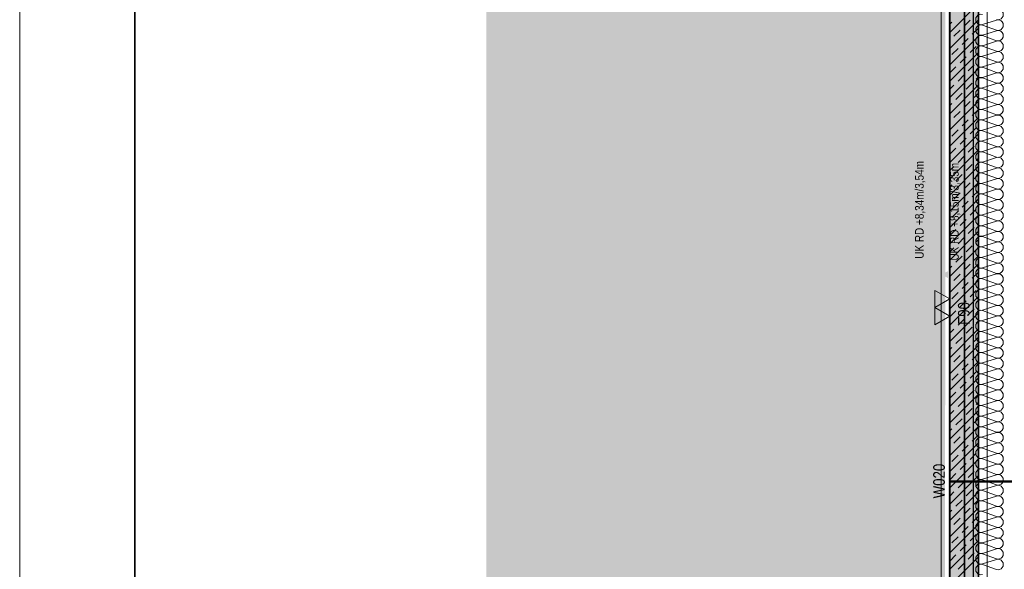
# Model space of a CAD drawing. Extents: x -620 to 300, y 62 to 1107.
# Tile 10 of 109: x -620 to -449, y 242 to 338. Entities that reach past the tile are written whole.
import ezdxf
from ezdxf.lldxf.tags import DXFTag

# ---------------------------------------------------------------- set-up
doc = ezdxf.new("R2010")
doc.units = 0
doc.layers.get('0').update_dxf_attribs({"lineweight": 35})
for name, color, linetype, lineweight, true_color in [('00_Beschriftung UZ', 3, 'Continuous', 13, 0x00ff00), ('30 -33 Aussenwände- 7 Fassade_ Elemente', 7, 'Continuous', 9, 0x00aacc), ('30 -34 Innenwände- 1 tragend', 7, 'Continuous', 13, 0xdd0806), ('30 -35 Decken- 1 Konstruktion-Träger- Stahlbeton', 7, 'grob-A06G9G5Q8I', 13, 0x33aa00), ('70 -72 Beschriftung- 2 Beschriftung Bauteile', 7, 'Continuous', 9, 0x9999ff), ('iwb_Layout BA_Markierung', 7, 'Continuous', 9, 0xbadcdc), ('iwb_Schraffur_ F90_feuerbestaendig', 1, 'Continuous', 13, 0xff0000), ('iwb_Sichtbeton', 2, 'Continuous', 50, 0xffff00), ('iwb_Sichtbeton-Shading', 2, 'Continuous', 50, 0xffff00)]:
    doc.layers.add(name, color=color, linetype=linetype, lineweight=lineweight, true_color=true_color)
for name, color, linetype, lineweight in [('70 -71 Achsen- 1 Gebäudeachsen', 7, 'STRICHPUNKT2-A06G9G5P8I', 18), ('70 -75 Raumstempel- 3 Wandstempel', 7, 'Continuous', 50), ('iwb_Plankopf Rahmen', 7, 'Continuous', 35)]:
    doc.layers.add(name, color=color, linetype=linetype, lineweight=lineweight)
doc.styles.get("Standard").update_dxf_attribs({"font": 'ARIALN.TTF'})
tags = doc.linetypes.add('grob-A06G9G5Q8I', pattern=[14, 3, -8, 3]).pattern_tags.tags
tags[8:9] = [DXFTag(74, 4), DXFTag(75, 0), DXFTag(340, '0'), DXFTag(46, 0.0), DXFTag(50, 0.0), DXFTag(44, 0.0), DXFTag(45, 0.0)]
tags[6:7] = [DXFTag(74, 4), DXFTag(75, 0), DXFTag(340, '0'), DXFTag(46, 0.0), DXFTag(50, 0.0), DXFTag(44, 0.0), DXFTag(45, 0.0)]
tags[4:5] = [DXFTag(74, 4), DXFTag(75, 0), DXFTag(340, '0'), DXFTag(46, 0.0), DXFTag(50, 0.0), DXFTag(44, 0.0), DXFTag(45, 0.0)]
tags = doc.linetypes.add('STRICHPUNKT2-A06G9G5P8I', pattern=[12.7, 6.35, -3.175, 0, -3.175]).pattern_tags.tags
tags[10:11] = [DXFTag(74, 4), DXFTag(75, 0), DXFTag(340, '0'), DXFTag(46, 0.0), DXFTag(50, 0.0), DXFTag(44, 0.0), DXFTag(45, 0.0)]
tags[8:9] = [DXFTag(74, 4), DXFTag(75, 0), DXFTag(340, '0'), DXFTag(46, 0.0), DXFTag(50, 0.0), DXFTag(44, 0.0), DXFTag(45, 0.0)]
tags[6:7] = [DXFTag(74, 4), DXFTag(75, 0), DXFTag(340, '0'), DXFTag(46, 0.0), DXFTag(50, 0.0), DXFTag(44, 0.0), DXFTag(45, 0.0)]
tags[4:5] = [DXFTag(74, 4), DXFTag(75, 0), DXFTag(340, '0'), DXFTag(46, 0.0), DXFTag(50, 0.0), DXFTag(44, 0.0), DXFTag(45, 0.0)]

# ---------------------------------------------------------------- blocks, each defined once
blk = doc.blocks.new('Shading-A06G9G1F8I', base_point=(-452.68, 592.29))
at = {"layer": 'iwb_Sichtbeton-Shading', "color": 51, "true_color": 0xffff7f}
blk.add_solid([(-457.68, 342.87), (-457.68, 214.93), (-458.28, 342.87), (-458.28, 214.93)], dxfattribs=at)
blk = doc.blocks.new('Polygon-A06G9G5H8I')
at = {"color": 0, "linetype": 'ByBlock', "lineweight": -2, "ltscale": 0.13}
blk.add_solid([(-458.82, 78.09), (-538.53, 77.87), (-458.65, 1075.29), (-538.53, 1075.29)], dxfattribs=at)
blk = doc.blocks.new('Referenz-A06G9G5R8I')
at = {"layer": '00_Beschriftung UZ', "color": 0, "linetype": 'Continuous', "lineweight": 0, "ltscale": 0.13}
for points in [[(-462.15, 292.1), (-459.48, 293.43), (-462.15, 294.77)], [(-456.81, 292.1), (-459.48, 293.43), (-456.81, 294.77)]]:
    blk.add_solid(points, dxfattribs=at)
at = {"layer": '30 -33 Aussenwände- 7 Fassade_ Elemente', "color": 0, "linetype": 'Continuous', "ltscale": 0.13}
for p, q in [((-455.34, 371.43), (-455.34, 215.43)), ((-449.88, 337.66), (-452.28, 336.89)), ((-452.28, 336.8), (-449.88, 335.91)), ((-449.88, 335.82), (-452.28, 335.05)), ((-452.28, 334.96), (-449.88, 334.07)), ((-449.88, 333.98), (-452.28, 333.21)), ((-452.28, 333.12), (-449.88, 332.24)), ((-449.88, 332.15), (-452.28, 331.37)), ((-452.28, 331.28), (-449.88, 330.4)), ((-449.88, 330.31), (-452.28, 329.54)), ((-452.28, 329.45), (-449.88, 328.56)), ((-449.88, 328.47), (-452.28, 327.7)), ((-452.28, 327.61), (-449.88, 326.72)), ((-449.88, 326.63), (-452.28, 325.86)), ((-452.28, 325.77), (-449.88, 324.88)), ((-449.88, 324.79), (-452.28, 324.02)), ((-452.28, 323.93), (-449.88, 323.04)), ((-449.88, 322.95), (-452.28, 322.18)), ((-452.28, 322.09), (-449.88, 321.2)), ((-449.88, 321.11), (-452.28, 320.34)), ((-452.28, 320.25), (-449.88, 319.37)), ((-449.88, 319.28), (-452.28, 318.5)), ((-452.28, 318.41), (-449.88, 317.53)), ((-449.88, 317.44), (-452.28, 316.67)), ((-452.28, 316.58), (-449.88, 315.69)), ((-449.88, 315.6), (-452.28, 314.83)), ((-452.28, 314.74), (-449.88, 313.85)), ((-449.88, 313.76), (-452.28, 312.99)), ((-452.28, 312.9), (-449.88, 312.01)), ((-449.88, 311.92), (-452.28, 311.15)), ((-452.28, 311.06), (-449.88, 310.17)), ((-449.88, 310.08), (-452.28, 309.31)), ((-452.28, 309.22), (-449.88, 308.33)), ((-449.88, 308.24), (-452.28, 307.47)), ((-452.28, 307.38), (-449.88, 306.5)), ((-449.88, 306.41), (-452.28, 305.63)), ((-452.28, 305.54), (-449.88, 304.66)), ((-449.88, 304.57), (-452.28, 303.8)), ((-452.28, 303.71), (-449.88, 302.82)), ((-449.88, 302.73), (-452.28, 301.96)), ((-452.28, 301.87), (-449.88, 300.98)), ((-449.88, 300.89), (-452.28, 300.12)), ((-452.28, 300.03), (-449.88, 299.14)), ((-449.88, 299.05), (-452.28, 298.28)), ((-452.28, 298.19), (-449.88, 297.3)), ((-449.88, 297.21), (-452.28, 296.44)), ((-452.28, 296.35), (-449.88, 295.46)), ((-449.88, 295.37), (-452.28, 294.6)), ((-452.28, 294.51), (-449.88, 293.63)), ((-449.88, 293.54), (-452.28, 292.77)), ((-452.28, 292.68), (-449.88, 291.79)), ((-449.88, 291.7), (-452.28, 290.93)), ((-452.28, 290.84), (-449.88, 289.95)), ((-449.88, 289.86), (-452.28, 289.09)), ((-452.28, 289), (-449.88, 288.11)), ((-449.88, 288.02), (-452.28, 287.25)), ((-452.28, 287.16), (-449.88, 286.27)), ((-449.88, 286.18), (-452.28, 285.41)), ((-452.28, 285.32), (-449.88, 284.43)), ((-449.88, 284.34), (-452.28, 283.57)), ((-452.28, 283.48), (-449.88, 282.6)), ((-449.88, 282.51), (-452.28, 281.73)), ((-452.28, 281.64), (-449.88, 280.76)), ((-449.88, 280.67), (-452.28, 279.9)), ((-452.28, 279.81), (-449.88, 278.92)), ((-449.88, 278.83), (-452.28, 278.06)), ((-452.28, 277.97), (-449.88, 277.08)), ((-449.88, 276.99), (-452.28, 276.22)), ((-452.28, 276.13), (-449.88, 275.24)), ((-449.88, 275.15), (-452.28, 274.38)), ((-452.28, 274.29), (-449.88, 273.4)), ((-449.88, 273.31), (-452.28, 272.54)), ((-452.28, 272.45), (-449.88, 271.56)), ((-449.88, 271.47), (-452.28, 270.7)), ((-452.28, 270.61), (-449.88, 269.73)), ((-449.88, 269.64), (-452.28, 268.86)), ((-452.28, 268.77), (-449.88, 267.89)), ((-449.88, 267.8), (-452.28, 267.03)), ((-452.28, 266.94), (-449.88, 266.05)), ((-449.88, 265.96), (-452.28, 265.19)), ((-452.28, 265.1), (-449.88, 264.21)), ((-449.88, 264.12), (-452.28, 263.35)), ((-452.28, 263.26), (-449.88, 262.37)), ((-449.88, 262.28), (-452.28, 261.51)), ((-452.28, 261.42), (-449.88, 260.53)), ((-449.88, 260.44), (-452.28, 259.67)), ((-452.28, 259.58), (-449.88, 258.69)), ((-449.88, 258.6), (-452.28, 257.83)), ((-452.28, 257.74), (-449.88, 256.86)), ((-449.88, 256.77), (-452.28, 255.99)), ((-452.28, 255.9), (-449.88, 255.02)), ((-449.88, 254.93), (-452.28, 254.16)), ((-452.28, 254.07), (-449.88, 253.18)), ((-449.88, 253.09), (-452.28, 252.32)), ((-452.28, 252.23), (-449.88, 251.34)), ((-449.88, 251.25), (-452.28, 250.48)), ((-452.28, 250.39), (-449.88, 249.5)), ((-449.88, 249.41), (-452.28, 248.64)), ((-452.28, 248.55), (-449.88, 247.66)), ((-449.88, 247.57), (-452.28, 246.8)), ((-452.28, 246.71), (-449.88, 245.82)), ((-449.88, 245.73), (-452.28, 244.96)), ((-452.28, 244.87), (-449.88, 243.99)), ((-449.88, 243.9), (-452.28, 243.12)), ((-452.28, 243.03), (-449.88, 242.15))]:
    blk.add_line(p, q, dxfattribs=at)
at = {"layer": '30 -33 Aussenwände- 7 Fassade_ Elemente', "color": 0, "linetype": 'Continuous', "lineweight": -2, "ltscale": 0.25}
blk.add_line((-453.84, 215.43), (-453.84, 371.43), dxfattribs=at)
at = {"layer": '30 -33 Aussenwände- 7 Fassade_ Elemente', "color": 0, "linetype": 'Continuous', "ltscale": 0.13}
for centre, major_axis, end_param in [((-449.6, 338.63), (-0.282, -0.874), 3.764652), ((-452.56, 337.76), (0.282, 0.874), 3.765224), ((-449.6, 336.79), (-0.282, -0.874), 3.764652), ((-452.56, 335.93), (0.282, 0.874), 3.765224), ((-449.6, 334.95), (-0.282, -0.874), 3.764652), ((-452.56, 334.09), (0.282, 0.874), 3.765224), ((-449.6, 333.11), (-0.282, -0.874), 3.764652), ((-452.56, 332.25), (0.282, 0.874), 3.765224), ((-449.6, 331.27), (-0.282, -0.874), 3.764652), ((-452.56, 330.41), (0.282, 0.874), 3.765224), ((-449.6, 329.43), (-0.282, -0.874), 3.764652), ((-452.56, 328.57), (0.282, 0.874), 3.765224), ((-449.6, 327.59), (-0.282, -0.874), 3.764652), ((-452.56, 326.73), (0.282, 0.874), 3.765224), ((-452.56, 324.89), (0.282, 0.874), 3.765224), ((-449.6, 325.76), (-0.282, -0.874), 3.764652), ((-452.56, 323.06), (0.282, 0.874), 3.765224), ((-449.6, 323.92), (-0.282, -0.874), 3.764652), ((-452.56, 321.22), (0.282, 0.874), 3.765224), ((-449.6, 322.08), (-0.282, -0.874), 3.764652), ((-452.56, 319.38), (0.282, 0.874), 3.765224), ((-449.6, 320.24), (-0.282, -0.874), 3.764652), ((-452.56, 317.54), (0.282, 0.874), 3.765224), ((-449.6, 318.4), (-0.282, -0.874), 3.764652), ((-452.56, 315.7), (0.282, 0.874), 3.765224), ((-449.6, 316.56), (-0.282, -0.874), 3.764652), ((-449.6, 314.72), (-0.282, -0.874), 3.764652), ((-452.56, 313.86), (0.282, 0.874), 3.765224), ((-449.6, 312.89), (-0.282, -0.874), 3.764652), ((-452.56, 312.02), (0.282, 0.874), 3.765224), ((-449.6, 311.05), (-0.282, -0.874), 3.764652), ((-452.56, 310.19), (0.282, 0.874), 3.765224), ((-449.6, 309.21), (-0.282, -0.874), 3.764652), ((-452.56, 308.35), (0.282, 0.874), 3.765224), ((-449.6, 307.37), (-0.282, -0.874), 3.764652), ((-452.56, 306.51), (0.282, 0.874), 3.765224), ((-449.6, 305.53), (-0.282, -0.874), 3.764652), ((-452.56, 304.67), (0.282, 0.874), 3.765224), ((-449.6, 303.69), (-0.282, -0.874), 3.764652), ((-452.56, 302.83), (0.282, 0.874), 3.765224), ((-452.56, 300.99), (0.282, 0.874), 3.765224), ((-449.6, 301.85), (-0.282, -0.874), 3.764652), ((-452.56, 299.15), (0.282, 0.874), 3.765224), ((-449.6, 300.02), (-0.282, -0.874), 3.764652), ((-452.56, 297.32), (0.282, 0.874), 3.765224), ((-449.6, 298.18), (-0.282, -0.874), 3.764652), ((-452.56, 295.48), (0.282, 0.874), 3.765224), ((-449.6, 296.34), (-0.282, -0.874), 3.764652), ((-452.56, 293.64), (0.282, 0.874), 3.765224), ((-449.6, 294.5), (-0.282, -0.874), 3.764652), ((-452.56, 291.8), (0.282, 0.874), 3.765224), ((-449.6, 292.66), (-0.282, -0.874), 3.764652), ((-452.56, 289.96), (0.282, 0.874), 3.765224), ((-449.6, 290.82), (-0.282, -0.874), 3.764652), ((-449.6, 288.99), (-0.282, -0.874), 3.764652), ((-452.56, 288.12), (0.282, 0.874), 3.765224), ((-449.6, 287.15), (-0.282, -0.874), 3.764652), ((-452.56, 286.29), (0.282, 0.874), 3.765224), ((-449.6, 285.31), (-0.282, -0.874), 3.764652), ((-452.56, 284.45), (0.282, 0.874), 3.765224), ((-449.6, 283.47), (-0.282, -0.874), 3.764652), ((-452.56, 282.61), (0.282, 0.874), 3.765224), ((-449.6, 281.63), (-0.282, -0.874), 3.764652), ((-452.56, 280.77), (0.282, 0.874), 3.765224), ((-449.6, 279.79), (-0.282, -0.874), 3.764652), ((-452.56, 278.93), (0.282, 0.874), 3.765224), ((-452.56, 277.09), (0.282, 0.874), 3.765224), ((-449.6, 277.95), (-0.282, -0.874), 3.764652), ((-452.56, 275.25), (0.282, 0.874), 3.765224), ((-449.6, 276.12), (-0.282, -0.874), 3.764652), ((-452.56, 273.42), (0.282, 0.874), 3.765224), ((-449.6, 274.28), (-0.282, -0.874), 3.764652), ((-452.56, 271.58), (0.282, 0.874), 3.765224), ((-449.6, 272.44), (-0.282, -0.874), 3.764652), ((-452.56, 269.74), (0.282, 0.874), 3.765224), ((-449.6, 270.6), (-0.282, -0.874), 3.764652), ((-452.56, 267.9), (0.282, 0.874), 3.765224), ((-449.6, 268.76), (-0.282, -0.874), 3.764652), ((-452.56, 266.06), (0.282, 0.874), 3.765224), ((-449.6, 266.92), (-0.282, -0.874), 3.764652), ((-449.6, 265.08), (-0.282, -0.874), 3.764652), ((-452.56, 264.22), (0.282, 0.874), 3.765224), ((-449.6, 263.25), (-0.282, -0.874), 3.764652), ((-452.56, 262.38), (0.282, 0.874), 3.765224), ((-449.6, 261.41), (-0.282, -0.874), 3.764652), ((-452.56, 260.55), (0.282, 0.874), 3.765224), ((-449.6, 259.57), (-0.282, -0.874), 3.764652), ((-452.56, 258.71), (0.282, 0.874), 3.765224), ((-449.6, 257.73), (-0.282, -0.874), 3.764652), ((-452.56, 256.87), (0.282, 0.874), 3.765224), ((-449.6, 255.89), (-0.282, -0.874), 3.764652), ((-452.56, 255.03), (0.282, 0.874), 3.765224), ((-449.6, 254.05), (-0.282, -0.874), 3.764652), ((-452.56, 253.19), (0.282, 0.874), 3.765224), ((-452.56, 251.35), (0.282, 0.874), 3.765224), ((-449.6, 252.21), (-0.282, -0.874), 3.764652), ((-452.56, 249.51), (0.282, 0.874), 3.765224), ((-449.6, 250.38), (-0.282, -0.874), 3.764652), ((-452.56, 247.68), (0.282, 0.874), 3.765224), ((-449.6, 248.54), (-0.282, -0.874), 3.764652), ((-452.56, 245.84), (0.282, 0.874), 3.765224), ((-449.6, 246.7), (-0.282, -0.874), 3.764652), ((-452.56, 244), (0.282, 0.874), 3.765224), ((-449.6, 244.86), (-0.282, -0.874), 3.764652), ((-452.56, 242.16), (0.282, 0.874), 3.765224), ((-449.6, 243.02), (-0.282, -0.874), 3.764652)]:
    blk.add_ellipse(centre, major_axis=major_axis, ratio=1, start_param=0, end_param=end_param, dxfattribs=at)
at = {"layer": '30 -34 Innenwände- 1 tragend', "color": 0, "lineweight": 35}
for p, q in [((-457.98, 214.93), (-457.98, 371.93)), ((-452.98, 214.93), (-452.98, 371.93))]:
    blk.add_line(p, q, dxfattribs=at)
at = {"layer": '30 -34 Innenwände- 1 tragend', "color": 0, "linetype": 'Continuous', "ltscale": 0.13}
for p, q in [((-457.98, 214.93), (-457.98, 371.93)), ((-452.98, 214.93), (-452.98, 371.93))]:
    blk.add_line(p, q, dxfattribs=at)
at = {"layer": '30 -34 Innenwände- 1 tragend', "color": 0, "lineweight": 9}
for p, q in [((-457.98, 335.53), (-452.98, 340.53)), ((-457.98, 335.53), (-452.98, 340.53)), ((-457.98, 332.71), (-452.98, 337.71)), ((-457.98, 332.71), (-452.98, 337.71)), ((-457.98, 336.95), (-457.61, 337.31)), ((-457.98, 336.95), (-457.61, 337.31)), ((-455.49, 336.61), (-454.43, 337.67)), ((-455.49, 336.61), (-454.43, 337.67)), ((-457.26, 334.84), (-456.2, 335.9)), ((-457.26, 334.84), (-456.2, 335.9)), ((-454.08, 335.19), (-453.02, 336.25)), ((-454.08, 335.19), (-453.02, 336.25)), ((-457.98, 329.88), (-452.98, 334.88)), ((-457.98, 329.88), (-452.98, 334.88)), ((-457.98, 334.12), (-457.97, 334.13)), ((-457.98, 334.12), (-457.97, 334.13)), ((-455.85, 333.42), (-454.79, 334.48)), ((-455.85, 333.42), (-454.79, 334.48)), ((-457.98, 327.05), (-452.98, 332.05)), ((-457.98, 327.05), (-452.98, 332.05)), ((-457.61, 331.66), (-456.55, 332.72)), ((-457.61, 331.66), (-456.55, 332.72)), ((-454.43, 332.01), (-453.37, 333.07)), ((-454.43, 332.01), (-453.37, 333.07)), ((-456.2, 330.24), (-455.14, 331.3)), ((-456.2, 330.24), (-455.14, 331.3)), ((-453.02, 330.6), (-452.98, 330.64)), ((-453.02, 330.6), (-452.98, 330.64)), ((-457.98, 324.22), (-452.98, 329.22)), ((-457.98, 324.22), (-452.98, 329.22)), ((-457.97, 328.47), (-456.91, 329.53)), ((-457.97, 328.47), (-456.91, 329.53)), ((-454.79, 328.83), (-453.73, 329.89)), ((-454.79, 328.83), (-453.73, 329.89)), ((-456.55, 327.06), (-455.49, 328.12)), ((-456.55, 327.06), (-455.49, 328.12)), ((-453.37, 327.41), (-452.98, 327.81)), ((-453.37, 327.41), (-452.98, 327.81)), ((-457.98, 321.39), (-452.98, 326.39)), ((-457.98, 321.39), (-452.98, 326.39)), ((-457.98, 325.64), (-457.26, 326.35)), ((-457.98, 325.64), (-457.26, 326.35)), ((-455.14, 325.65), (-454.08, 326.71)), ((-455.14, 325.65), (-454.08, 326.71)), ((-457.98, 318.56), (-452.98, 323.56)), ((-457.98, 318.56), (-452.98, 323.56)), ((-456.91, 323.88), (-455.85, 324.94)), ((-456.91, 323.88), (-455.85, 324.94)), ((-455.49, 322.46), (-454.43, 323.52)), ((-455.49, 322.46), (-454.43, 323.52)), ((-453.73, 324.23), (-452.98, 324.98)), ((-453.73, 324.23), (-452.98, 324.98)), ((-457.98, 322.81), (-457.61, 323.17)), ((-457.98, 322.81), (-457.61, 323.17)), ((-457.26, 320.7), (-456.2, 321.76)), ((-457.26, 320.7), (-456.2, 321.76)), ((-454.08, 321.05), (-453.02, 322.11)), ((-454.08, 321.05), (-453.02, 322.11)), ((-457.98, 315.74), (-452.98, 320.74)), ((-457.98, 315.74), (-452.98, 320.74)), ((-455.85, 319.28), (-454.79, 320.34)), ((-455.85, 319.28), (-454.79, 320.34)), ((-457.98, 319.98), (-457.97, 319.99)), ((-457.98, 319.98), (-457.97, 319.99)), ((-457.61, 317.51), (-456.55, 318.57)), ((-457.61, 317.51), (-456.55, 318.57)), ((-454.43, 317.87), (-453.37, 318.93)), ((-454.43, 317.87), (-453.37, 318.93)), ((-457.98, 312.91), (-452.98, 317.91)), ((-457.98, 312.91), (-452.98, 317.91)), ((-456.2, 316.1), (-455.14, 317.16)), ((-456.2, 316.1), (-455.14, 317.16)), ((-457.98, 310.08), (-452.98, 315.08)), ((-457.98, 310.08), (-452.98, 315.08)), ((-457.97, 314.33), (-456.91, 315.39)), ((-457.97, 314.33), (-456.91, 315.39)), ((-454.79, 314.69), (-453.73, 315.75)), ((-454.79, 314.69), (-453.73, 315.75)), ((-453.02, 316.45), (-452.98, 316.49)), ((-453.02, 316.45), (-452.98, 316.49)), ((-456.55, 312.92), (-455.49, 313.98)), ((-456.55, 312.92), (-455.49, 313.98)), ((-453.37, 313.27), (-452.98, 313.66)), ((-453.37, 313.27), (-452.98, 313.66)), ((-457.98, 307.25), (-452.98, 312.25)), ((-457.98, 307.25), (-452.98, 312.25)), ((-457.98, 311.49), (-457.26, 312.21)), ((-457.98, 311.49), (-457.26, 312.21)), ((-455.14, 311.5), (-454.08, 312.56)), ((-455.14, 311.5), (-454.08, 312.56)), ((-456.91, 309.74), (-455.85, 310.8)), ((-456.91, 309.74), (-455.85, 310.8)), ((-453.73, 310.09), (-452.98, 310.84)), ((-453.73, 310.09), (-452.98, 310.84)), ((-457.98, 304.42), (-452.98, 309.42)), ((-457.98, 304.42), (-452.98, 309.42)), ((-457.98, 308.66), (-457.61, 309.03)), ((-457.98, 308.66), (-457.61, 309.03)), ((-455.49, 308.32), (-454.43, 309.38)), ((-455.49, 308.32), (-454.43, 309.38)), ((-457.98, 301.59), (-452.98, 306.59)), ((-457.98, 301.59), (-452.98, 306.59)), ((-457.26, 306.55), (-456.2, 307.61)), ((-457.26, 306.55), (-456.2, 307.61)), ((-454.08, 306.91), (-453.02, 307.97)), ((-454.08, 306.91), (-453.02, 307.97)), ((-457.98, 305.84), (-457.97, 305.85)), ((-457.98, 305.84), (-457.97, 305.85)), ((-455.85, 305.14), (-454.79, 306.2)), ((-455.85, 305.14), (-454.79, 306.2)), ((-454.43, 303.73), (-453.37, 304.79)), ((-454.43, 303.73), (-453.37, 304.79)), ((-457.98, 298.77), (-452.98, 303.77)), ((-457.98, 298.77), (-452.98, 303.77)), ((-457.61, 303.37), (-456.55, 304.43)), ((-457.61, 303.37), (-456.55, 304.43)), ((-456.2, 301.96), (-455.14, 303.02)), ((-456.2, 301.96), (-455.14, 303.02)), ((-457.97, 300.19), (-456.91, 301.25)), ((-457.97, 300.19), (-456.91, 301.25)), ((-454.79, 300.54), (-453.73, 301.6)), ((-454.79, 300.54), (-453.73, 301.6)), ((-453.02, 302.31), (-452.98, 302.35)), ((-453.02, 302.31), (-452.98, 302.35)), ((-457.98, 295.94), (-452.98, 300.94)), ((-457.98, 295.94), (-452.98, 300.94)), ((-456.55, 298.78), (-455.49, 299.84)), ((-456.55, 298.78), (-455.49, 299.84)), ((-453.37, 299.13), (-452.98, 299.52)), ((-453.37, 299.13), (-452.98, 299.52)), ((-457.98, 293.11), (-452.98, 298.11)), ((-457.98, 293.11), (-452.98, 298.11)), ((-457.98, 297.35), (-457.26, 298.07)), ((-457.98, 297.35), (-457.26, 298.07)), ((-455.14, 297.36), (-454.08, 298.42)), ((-455.14, 297.36), (-454.08, 298.42)), ((-456.91, 295.59), (-455.85, 296.65)), ((-456.91, 295.59), (-455.85, 296.65)), ((-453.73, 295.95), (-452.98, 296.69)), ((-453.73, 295.95), (-452.98, 296.69)), ((-457.98, 290.28), (-452.98, 295.28)), ((-457.98, 290.28), (-452.98, 295.28)), ((-457.98, 294.52), (-457.61, 294.89)), ((-457.98, 294.52), (-457.61, 294.89)), ((-455.49, 294.18), (-454.43, 295.24)), ((-455.49, 294.18), (-454.43, 295.24)), ((-457.26, 292.41), (-456.2, 293.47)), ((-457.26, 292.41), (-456.2, 293.47)), ((-454.08, 292.77), (-453.02, 293.83)), ((-454.08, 292.77), (-453.02, 293.83)), ((-457.98, 287.45), (-452.98, 292.45)), ((-457.98, 287.45), (-452.98, 292.45)), ((-457.98, 291.69), (-457.97, 291.7)), ((-457.98, 291.69), (-457.97, 291.7)), ((-455.85, 291), (-454.79, 292.06)), ((-455.85, 291), (-454.79, 292.06)), ((-457.98, 284.62), (-452.98, 289.62)), ((-457.98, 284.62), (-452.98, 289.62)), ((-457.61, 289.23), (-456.55, 290.29)), ((-457.61, 289.23), (-456.55, 290.29)), ((-454.43, 289.58), (-453.37, 290.64)), ((-454.43, 289.58), (-453.37, 290.64)), ((-456.2, 287.82), (-455.14, 288.88)), ((-456.2, 287.82), (-455.14, 288.88)), ((-453.02, 288.17), (-452.98, 288.21)), ((-453.02, 288.17), (-452.98, 288.21)), ((-457.98, 281.79), (-452.98, 286.79)), ((-457.98, 281.79), (-452.98, 286.79)), ((-457.97, 286.05), (-456.91, 287.11)), ((-457.97, 286.05), (-456.91, 287.11)), ((-454.79, 286.4), (-453.73, 287.46)), ((-454.79, 286.4), (-453.73, 287.46)), ((-456.55, 284.63), (-455.49, 285.69)), ((-456.55, 284.63), (-455.49, 285.69)), ((-455.14, 283.22), (-454.08, 284.28)), ((-455.14, 283.22), (-454.08, 284.28)), ((-453.37, 284.99), (-452.98, 285.38)), ((-453.37, 284.99), (-452.98, 285.38)), ((-457.98, 278.97), (-452.98, 283.97)), ((-457.98, 278.97), (-452.98, 283.97)), ((-457.98, 283.21), (-457.26, 283.93)), ((-457.98, 283.21), (-457.26, 283.93)), ((-456.91, 281.45), (-455.85, 282.51)), ((-456.91, 281.45), (-455.85, 282.51)), ((-453.73, 281.81), (-452.98, 282.55)), ((-453.73, 281.81), (-452.98, 282.55)), ((-457.98, 276.14), (-452.98, 281.14)), ((-457.98, 276.14), (-452.98, 281.14)), ((-457.98, 280.38), (-457.61, 280.74)), ((-457.98, 280.38), (-457.61, 280.74)), ((-455.49, 280.04), (-454.43, 281.1)), ((-455.49, 280.04), (-454.43, 281.1)), ((-457.26, 278.27), (-456.2, 279.33)), ((-457.26, 278.27), (-456.2, 279.33)), ((-454.08, 278.62), (-453.02, 279.68)), ((-454.08, 278.62), (-453.02, 279.68)), ((-457.98, 273.31), (-452.98, 278.31)), ((-457.98, 273.31), (-452.98, 278.31)), ((-457.98, 277.55), (-457.97, 277.56)), ((-457.98, 277.55), (-457.97, 277.56)), ((-455.85, 276.86), (-454.79, 277.92)), ((-455.85, 276.86), (-454.79, 277.92)), ((-457.61, 275.09), (-456.55, 276.15)), ((-457.61, 275.09), (-456.55, 276.15)), ((-454.43, 275.44), (-453.37, 276.5)), ((-454.43, 275.44), (-453.37, 276.5)), ((-457.98, 270.48), (-452.98, 275.48)), ((-457.98, 270.48), (-452.98, 275.48)), ((-456.2, 273.67), (-455.14, 274.73)), ((-456.2, 273.67), (-455.14, 274.73)), ((-453.02, 274.03), (-452.98, 274.07)), ((-453.02, 274.03), (-452.98, 274.07)), ((-457.98, 267.65), (-452.98, 272.65)), ((-457.98, 267.65), (-452.98, 272.65)), ((-457.97, 271.91), (-456.91, 272.97)), ((-457.97, 271.91), (-456.91, 272.97)), ((-454.79, 272.26), (-453.73, 273.32)), ((-454.79, 272.26), (-453.73, 273.32)), ((-456.55, 270.49), (-455.49, 271.55)), ((-456.55, 270.49), (-455.49, 271.55)), ((-453.37, 270.84), (-452.98, 271.24)), ((-453.37, 270.84), (-452.98, 271.24)), ((-457.98, 264.82), (-452.98, 269.82)), ((-457.98, 264.82), (-452.98, 269.82)), ((-457.98, 269.07), (-457.26, 269.78)), ((-457.98, 269.07), (-457.26, 269.78)), ((-455.14, 269.08), (-454.08, 270.14)), ((-455.14, 269.08), (-454.08, 270.14)), ((-457.98, 262), (-452.98, 267)), ((-457.98, 262), (-452.98, 267)), ((-456.91, 267.31), (-455.85, 268.37)), ((-456.91, 267.31), (-455.85, 268.37)), ((-453.73, 267.66), (-452.98, 268.41)), ((-453.73, 267.66), (-452.98, 268.41)), ((-457.98, 266.24), (-457.61, 266.6)), ((-457.98, 266.24), (-457.61, 266.6)), ((-455.49, 265.9), (-454.43, 266.96)), ((-455.49, 265.9), (-454.43, 266.96)), ((-454.08, 264.48), (-453.02, 265.54)), ((-454.08, 264.48), (-453.02, 265.54)), ((-457.98, 259.17), (-452.98, 264.17)), ((-457.98, 259.17), (-452.98, 264.17)), ((-457.26, 264.13), (-456.2, 265.19)), ((-457.26, 264.13), (-456.2, 265.19)), ((-455.85, 262.71), (-454.79, 263.77)), ((-455.85, 262.71), (-454.79, 263.77)), ((-457.98, 263.41), (-457.97, 263.42)), ((-457.98, 263.41), (-457.97, 263.42)), ((-457.61, 260.95), (-456.55, 262.01)), ((-457.61, 260.95), (-456.55, 262.01)), ((-454.43, 261.3), (-453.37, 262.36)), ((-454.43, 261.3), (-453.37, 262.36)), ((-457.98, 256.34), (-452.98, 261.34)), ((-457.98, 256.34), (-452.98, 261.34)), ((-456.2, 259.53), (-455.14, 260.59)), ((-456.2, 259.53), (-455.14, 260.59)), ((-457.98, 253.51), (-452.98, 258.51)), ((-457.98, 253.51), (-452.98, 258.51)), ((-457.97, 257.76), (-456.91, 258.82)), ((-457.97, 257.76), (-456.91, 258.82)), ((-454.79, 258.12), (-453.73, 259.18)), ((-454.79, 258.12), (-453.73, 259.18)), ((-453.02, 259.88), (-452.98, 259.92)), ((-453.02, 259.88), (-452.98, 259.92)), ((-456.55, 256.35), (-455.49, 257.41)), ((-456.55, 256.35), (-455.49, 257.41)), ((-453.37, 256.7), (-452.98, 257.1)), ((-453.37, 256.7), (-452.98, 257.1)), ((-457.98, 250.68), (-452.98, 255.68)), ((-457.98, 250.68), (-452.98, 255.68)), ((-457.98, 254.92), (-457.26, 255.64)), ((-457.98, 254.92), (-457.26, 255.64)), ((-455.14, 254.94), (-454.08, 256)), ((-455.14, 254.94), (-454.08, 256)), ((-456.91, 253.17), (-455.85, 254.23)), ((-456.91, 253.17), (-455.85, 254.23)), ((-453.73, 253.52), (-452.98, 254.27)), ((-453.73, 253.52), (-452.98, 254.27)), ((-457.98, 247.85), (-452.98, 252.85)), ((-457.98, 247.85), (-452.98, 252.85)), ((-457.98, 252.1), (-457.61, 252.46)), ((-457.98, 252.1), (-457.61, 252.46)), ((-455.49, 251.75), (-454.43, 252.81)), ((-455.49, 251.75), (-454.43, 252.81)), ((-457.98, 245.03), (-452.98, 250.03)), ((-457.98, 245.03), (-452.98, 250.03)), ((-457.26, 249.99), (-456.2, 251.05)), ((-457.26, 249.99), (-456.2, 251.05)), ((-454.08, 250.34), (-453.02, 251.4)), ((-454.08, 250.34), (-453.02, 251.4)), ((-457.98, 249.27), (-457.97, 249.28)), ((-457.98, 249.27), (-457.97, 249.28)), ((-455.85, 248.57), (-454.79, 249.63)), ((-455.85, 248.57), (-454.79, 249.63)), ((-454.43, 247.16), (-453.37, 248.22)), ((-454.43, 247.16), (-453.37, 248.22)), ((-457.98, 242.2), (-452.98, 247.2)), ((-457.98, 242.2), (-452.98, 247.2)), ((-457.61, 246.8), (-456.55, 247.86)), ((-457.61, 246.8), (-456.55, 247.86)), ((-456.2, 245.39), (-455.14, 246.45)), ((-456.2, 245.39), (-455.14, 246.45)), ((-454.79, 243.97), (-453.73, 245.04)), ((-454.79, 243.97), (-453.73, 245.04)), ((-453.02, 245.74), (-452.98, 245.78)), ((-453.02, 245.74), (-452.98, 245.78)), ((-457.98, 239.37), (-452.98, 244.37)), ((-457.98, 239.37), (-452.98, 244.37)), ((-457.97, 243.62), (-456.91, 244.68)), ((-457.97, 243.62), (-456.91, 244.68)), ((-456.55, 242.21), (-455.49, 243.27)), ((-456.55, 242.21), (-455.49, 243.27)), ((-453.37, 242.56), (-452.98, 242.95)), ((-453.37, 242.56), (-452.98, 242.95))]:
    blk.add_line(p, q, dxfattribs=at)
at = {"layer": '30 -35 Decken- 1 Konstruktion-Träger- Stahlbeton', "color": 0}
for p, q in [((-459.48, 214.93), (-459.48, 596.93)), ((-451.48, 214.93), (-451.48, 596.93)), ((-459.48, 371.93), (-459.48, 214.93)), ((-451.48, 371.93), (-451.48, 214.93))]:
    blk.add_line(p, q, dxfattribs=at)
at = {"layer": '70 -71 Achsen- 1 Gebäudeachsen', "color": 0, "linetype": 'STRICHPUNKT2-A06G9G5P8I', "ltscale": 0.18}
blk.add_line((-455.48, 1075.87), (-455.48, 76.43), dxfattribs=at)
at = {"layer": '70 -72 Beschriftung- 2 Beschriftung Bauteile', "color": 0}
for p, q in [((-460.58, 290.68), (-457.98, 289.18)), ((-460.58, 287.68), (-460.58, 290.68)), ((-457.98, 289.18), (-460.58, 287.68)), ((-460.58, 287.68), (-457.98, 286.18)), ((-460.58, 284.68), (-460.58, 287.68)), ((-457.98, 286.18), (-460.58, 284.68))]:
    blk.add_line(p, q, dxfattribs=at)
at = {"layer": '70 -75 Raumstempel- 3 Wandstempel', "color": 0, "linetype": 'Continuous', "ltscale": 0.5}
blk.add_line((-457.98, 257.46), (-443.54, 257.46), dxfattribs=at)
at = {"layer": '00_Beschriftung UZ', "color": 0, "linetype": 'Continuous', "lineweight": 5, "ltscale": 0.13, "char_height": 1.5103, "attachment_point": 1, "rotation": 90}
for s, insert in [('{\\fArial Narrow;UK RD +8,34m/3,54m}', (-464.03, 296.18)), ('{\\fArial Narrow;UK RD +8,15m/3,35m}', (-457.94, 295.86))]:
    blk.add_mtext(s, dxfattribs=dict(at, insert=insert))
at = {"layer": '70 -75 Raumstempel- 3 Wandstempel', "color": 0, "linetype": 'Continuous', "ltscale": 0.5, "char_height": 2.0138, "attachment_point": 1, "rotation": 90}
for s, insert in [('{\\fArial Narrow;F90}', (-456.56, 284.68)), ('{\\fArial Narrow;W020}', (-460.86, 254.52))]:
    blk.add_mtext(s, dxfattribs=dict(at, insert=insert))
blk = doc.blocks.new('Referenz-A06G9G5T8I')
at = {"layer": 'iwb_Schraffur_ F90_feuerbestaendig', "linetype": 'Continuous', "ltscale": 0.13}
blk.add_solid([(-457.98, 203.83), (-457.98, 368.53), (-452.98, 203.83), (-452.98, 368.53)], dxfattribs=at)
at = {"layer": 'iwb_Sichtbeton', "linetype": 'Continuous', "ltscale": 0.5}
blk.add_solid([(-457.68, 214.93), (-458.28, 214.93), (-457.68, 368.32), (-458.28, 368.32)], dxfattribs=at)

msp = doc.modelspace()

# ---------------------------------------------------------------- linework, layer by layer
at = {"layer": 'iwb_Plankopf Rahmen', "color": 8, "lineweight": 13, "ltscale": 0.13, "true_color": 0x808080}
msp.add_lwpolyline([(300.35, 62.43), (-619.65, 62.43), (-619.65, 1107.43), (300.35, 1107.43), (300.35, 62.43)], close=True, dxfattribs=at)
at = {"layer": 'iwb_Plankopf Rahmen', "ltscale": 0.35}
msp.add_lwpolyline([(-599.65, 67.43), (-599.65, 1102.43), (295.35, 1102.43), (295.35, 67.43), (-599.65, 67.43)], close=True, dxfattribs=at)

# ---------------------------------------------------------------- block references
at = {"color": 8, "lineweight": 25, "ltscale": 0.25, "true_color": 0x808080}
for name in ['Referenz-A06G9G5R8I', 'Referenz-A06G9G5T8I']:
    msp.add_blockref(name, (0, 0), dxfattribs=at)
msp.add_blockref('Shading-A06G9G1F8I', (-452.68, 592.29))
at = {"layer": 'iwb_Layout BA_Markierung', "ltscale": 0.13}
msp.add_blockref('Polygon-A06G9G5H8I', (0, 0), dxfattribs=at)

doc.saveas('drawing.dxf')
